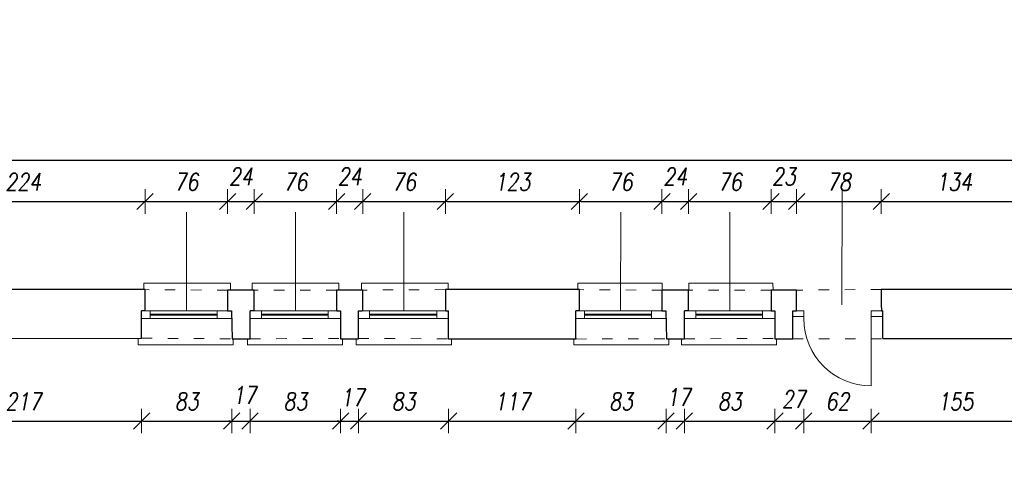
# Model space of a CAD drawing. Header units: millimetres. Extents: x -60479 to 14193, y -32440 to 949.
# Tile 46 of 68: x -28816 to -19767, y -18257 to -14173. Entities that reach past the tile are written whole.
import ezdxf

# ---------------------------------------------------------------- set-up
doc = ezdxf.new("R2010")
doc.units = ezdxf.units.MM
doc.header["$LTSCALE"] = 8
doc.linetypes.add('ACAD_ISO03W100', pattern=[30, 12, -18])
doc.layers.get('Defpoints').update_dxf_attribs({"lineweight": 0})
for name, color, linetype, lineweight in [('A_DIMEN', 7, 'Continuous', 0), ('instalacje', 6, 'Continuous', 0), ('parter_dzwi i okna', 3, 'Continuous', 0), ('parter_parapet', 6, 'Continuous', 0), ('parter_podciąg', 2, 'ACAD_ISO03W100', 0), ('parter_rzut', 7, 'Continuous', 30), ('wymiarowanie', 4, 'Continuous', 0)]:
    doc.layers.add(name, color=color, linetype=linetype, lineweight=lineweight)
doc.styles.add('ROMANS1', font='romans.shx', dxfattribs={"width": 0.8, "oblique": 10})
doc.dimstyles.new('NARCH100', dxfattribs={"dimscale": 100, "dimtxt": 1.6, "dimasz": 0.15, "dimexe": 0, "dimexo": 0, "dimgap": 1, "dimtad": 1, "dimdec": 0, "dimlfac": 0.1, "dimrnd": 1, "dimdsep": 46, "dimtxsty": 'ROMANS1', "dimblk": 'wym', "dimcen": -1.5, "dimse1": 1, "dimse2": 1, "dimclrd": 4, "dimclre": 4, "dimclrt": 3, "dimadec": 0, "dimazin": 0, "dimtfac": 0.04, "dimtdec": 0, "dimtmove": 2, "dimatfit": 3, "dimldrblk": 'wym', "dimfxl": 0, "dimtolj": 1, "dimarcsym": 0})

# ---------------------------------------------------------------- blocks, each defined once
blk = doc.blocks.new('wym')
at = {"layer": 'A_DIMEN', "color": 4, "ltscale": 100}
for p, q in [((0, -7.5), (0, 7.5)), ((-5, -5), (5, 5)), ((-5, 0), (5, 0))]:
    blk.add_line(p, q, dxfattribs=at)
blk = doc.blocks.new('*D195')
at = {"layer": 'Defpoints', "color": 0, "transparency": 16777216}
for p in [(-27662.8, -15842.6), (-29904.4, -16652.3, -16689.2), (-27662.8, -16652.3, -16689.2)]:
    blk.add_point(p, dxfattribs=at)
at = {"layer": 'instalacje', "color": 4, "lineweight": -2, "transparency": 16777216}
blk.add_line((-29889.4, -15842.6), (-27677.8, -15842.6), dxfattribs=at)
at = {"layer": 'instalacje', "color": 4, "lineweight": -2, "transparency": 16777216, "xscale": 15, "yscale": 15, "zscale": 15, "rotation": 179.9999999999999}
blk.add_blockref('wym', (-29904.4, -15842.6), dxfattribs=at)
at = {"layer": 'instalacje', "color": 4, "lineweight": -2, "transparency": 16777216, "xscale": 15, "yscale": 15, "zscale": 15}
blk.add_blockref('wym', (-27662.8, -15842.6), dxfattribs=at)
at = {"layer": 'instalacje', "color": 3, "transparency": 16777216, "insert": (-28783.6, -15662.6), "char_height": 160, "attachment_point": 5, "style": 'ROMANS1'}
blk.add_mtext('\\A1;224', dxfattribs=at)
blk = doc.blocks.new('*D196')
at = {"layer": 'Defpoints', "color": 0, "transparency": 16777216}
for p in [(-26905.3, -15842.6), (-27662.8, -16652.3, -16689.2), (-26905.3, -16657.3, -16689.2)]:
    blk.add_point(p, dxfattribs=at)
at = {"layer": 'instalacje', "color": 4, "lineweight": -2, "transparency": 16777216}
blk.add_line((-27647.8, -15842.6), (-26920.3, -15842.6), dxfattribs=at)
at = {"layer": 'instalacje', "color": 4, "lineweight": -2, "transparency": 16777216, "xscale": 15, "yscale": 15, "zscale": 15, "rotation": 179.9999999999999}
blk.add_blockref('wym', (-27662.8, -15842.6), dxfattribs=at)
at = {"layer": 'instalacje', "color": 4, "lineweight": -2, "transparency": 16777216, "xscale": 15, "yscale": 15, "zscale": 15}
blk.add_blockref('wym', (-26905.3, -15842.6), dxfattribs=at)
at = {"layer": 'instalacje', "color": 3, "transparency": 16777216, "insert": (-27284, -15662.6), "char_height": 160, "attachment_point": 5, "style": 'ROMANS1'}
blk.add_mtext('\\A1;76', dxfattribs=at)
blk = doc.blocks.new('*D197')
at = {"layer": 'Defpoints', "color": 0, "transparency": 16777216}
for p in [(-26660.4, -15842.6), (-26905.3, -16657.3, -16689.2), (-26660.4, -16656.5, -16689.2)]:
    blk.add_point(p, dxfattribs=at)
at = {"layer": 'instalacje', "color": 4, "lineweight": -2, "transparency": 16777216}
blk.add_line((-26890.3, -15842.6), (-26675.4, -15842.6), dxfattribs=at)
at = {"layer": 'instalacje', "color": 4, "lineweight": -2, "transparency": 16777216, "xscale": 15, "yscale": 15, "zscale": 15, "rotation": 179.9999999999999}
blk.add_blockref('wym', (-26905.3, -15842.6), dxfattribs=at)
at = {"layer": 'instalacje', "color": 4, "lineweight": -2, "transparency": 16777216, "xscale": 15, "yscale": 15, "zscale": 15}
blk.add_blockref('wym', (-26660.4, -15842.6), dxfattribs=at)
at = {"layer": 'instalacje', "color": 3, "transparency": 16777216, "insert": (-26782.8, -15612.6), "char_height": 160, "attachment_point": 5, "style": 'ROMANS1'}
blk.add_mtext('\\A1;24', dxfattribs=at)
blk = doc.blocks.new('*D198')
at = {"layer": 'Defpoints', "color": 0, "transparency": 16777216}
for p in [(-25902.9, -15842.6), (-26660.4, -16656.5, -16689.2), (-25902.9, -16656.9, -16689.2)]:
    blk.add_point(p, dxfattribs=at)
at = {"layer": 'instalacje', "color": 4, "lineweight": -2, "transparency": 16777216}
blk.add_line((-26645.4, -15842.6), (-25917.9, -15842.6), dxfattribs=at)
at = {"layer": 'instalacje', "color": 4, "lineweight": -2, "transparency": 16777216, "xscale": 15, "yscale": 15, "zscale": 15, "rotation": 179.9999999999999}
blk.add_blockref('wym', (-26660.4, -15842.6), dxfattribs=at)
at = {"layer": 'instalacje', "color": 4, "lineweight": -2, "transparency": 16777216, "xscale": 15, "yscale": 15, "zscale": 15}
blk.add_blockref('wym', (-25902.9, -15842.6), dxfattribs=at)
at = {"layer": 'instalacje', "color": 3, "transparency": 16777216, "insert": (-26281.6, -15662.6), "char_height": 160, "attachment_point": 5, "style": 'ROMANS1'}
blk.add_mtext('\\A1;76', dxfattribs=at)
blk = doc.blocks.new('*D199')
at = {"layer": 'Defpoints', "color": 0, "transparency": 16777216}
for p in [(-25662.4, -15842.6), (-25902.9, -16656.9, -16689.2), (-25662.4, -16656.5, -16689.2)]:
    blk.add_point(p, dxfattribs=at)
at = {"layer": 'instalacje', "color": 4, "lineweight": -2, "transparency": 16777216}
blk.add_line((-25887.9, -15842.6), (-25677.4, -15842.6), dxfattribs=at)
at = {"layer": 'instalacje', "color": 4, "lineweight": -2, "transparency": 16777216, "xscale": 15, "yscale": 15, "zscale": 15, "rotation": 179.9999999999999}
blk.add_blockref('wym', (-25902.9, -15842.6), dxfattribs=at)
at = {"layer": 'instalacje', "color": 4, "lineweight": -2, "transparency": 16777216, "xscale": 15, "yscale": 15, "zscale": 15}
blk.add_blockref('wym', (-25662.4, -15842.6), dxfattribs=at)
at = {"layer": 'instalacje', "color": 3, "transparency": 16777216, "insert": (-25782.6, -15612.6), "char_height": 160, "attachment_point": 5, "style": 'ROMANS1'}
blk.add_mtext('\\A1;24', dxfattribs=at)
blk = doc.blocks.new('*D200')
at = {"layer": 'Defpoints', "color": 0, "transparency": 16777216}
for p in [(-24903.2, -15842.6), (-25662.4, -16656.5, -16689.2), (-24903.2, -16655.4, -16689.2)]:
    blk.add_point(p, dxfattribs=at)
at = {"layer": 'instalacje', "color": 4, "lineweight": -2, "transparency": 16777216}
blk.add_line((-25647.4, -15842.6), (-24918.2, -15842.6), dxfattribs=at)
at = {"layer": 'instalacje', "color": 4, "lineweight": -2, "transparency": 16777216, "xscale": 15, "yscale": 15, "zscale": 15, "rotation": 179.9999999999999}
blk.add_blockref('wym', (-25662.4, -15842.6), dxfattribs=at)
at = {"layer": 'instalacje', "color": 4, "lineweight": -2, "transparency": 16777216, "xscale": 15, "yscale": 15, "zscale": 15}
blk.add_blockref('wym', (-24903.2, -15842.6), dxfattribs=at)
at = {"layer": 'instalacje', "color": 3, "transparency": 16777216, "insert": (-25282.8, -15662.6), "char_height": 160, "attachment_point": 5, "style": 'ROMANS1'}
blk.add_mtext('\\A1;76', dxfattribs=at)
blk = doc.blocks.new('*D201')
at = {"layer": 'Defpoints', "color": 0, "transparency": 16777216}
for p in [(-23671.1, -15842.6), (-24903.2, -16655.4, -16689.2), (-23671.1, -16652.3, -16689.2)]:
    blk.add_point(p, dxfattribs=at)
at = {"layer": 'instalacje', "color": 4, "lineweight": -2, "transparency": 16777216}
blk.add_line((-24888.2, -15842.6), (-23686.1, -15842.6), dxfattribs=at)
at = {"layer": 'instalacje', "color": 4, "lineweight": -2, "transparency": 16777216, "xscale": 15, "yscale": 15, "zscale": 15, "rotation": 179.9999999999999}
blk.add_blockref('wym', (-24903.2, -15842.6), dxfattribs=at)
at = {"layer": 'instalacje', "color": 4, "lineweight": -2, "transparency": 16777216, "xscale": 15, "yscale": 15, "zscale": 15}
blk.add_blockref('wym', (-23671.1, -15842.6), dxfattribs=at)
at = {"layer": 'instalacje', "color": 3, "transparency": 16777216, "insert": (-24287.2, -15662.6), "char_height": 160, "attachment_point": 5, "style": 'ROMANS1'}
blk.add_mtext('\\A1;123', dxfattribs=at)
blk = doc.blocks.new('*D202')
at = {"layer": 'Defpoints', "color": 0, "transparency": 16777216}
for p in [(-22913.6, -15842.6), (-23671.1, -16652.3, -16689.2), (-22913.6, -16657.3, -16689.2)]:
    blk.add_point(p, dxfattribs=at)
at = {"layer": 'instalacje', "color": 4, "lineweight": -2, "transparency": 16777216}
blk.add_line((-23656.1, -15842.6), (-22928.6, -15842.6), dxfattribs=at)
at = {"layer": 'instalacje', "color": 4, "lineweight": -2, "transparency": 16777216, "xscale": 15, "yscale": 15, "zscale": 15, "rotation": 179.9999999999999}
blk.add_blockref('wym', (-23671.1, -15842.6), dxfattribs=at)
at = {"layer": 'instalacje', "color": 4, "lineweight": -2, "transparency": 16777216, "xscale": 15, "yscale": 15, "zscale": 15}
blk.add_blockref('wym', (-22913.6, -15842.6), dxfattribs=at)
at = {"layer": 'instalacje', "color": 3, "transparency": 16777216, "insert": (-23292.4, -15662.6), "char_height": 160, "attachment_point": 5, "style": 'ROMANS1'}
blk.add_mtext('\\A1;76', dxfattribs=at)
blk = doc.blocks.new('*D203')
at = {"layer": 'Defpoints', "color": 0, "transparency": 16777216}
for p in [(-22668.7, -15842.6), (-22913.6, -16657.3, -16689.2), (-22668.7, -16656.5, -16689.2)]:
    blk.add_point(p, dxfattribs=at)
at = {"layer": 'instalacje', "color": 4, "lineweight": -2, "transparency": 16777216}
blk.add_line((-22898.6, -15842.6), (-22683.7, -15842.6), dxfattribs=at)
at = {"layer": 'instalacje', "color": 4, "lineweight": -2, "transparency": 16777216, "xscale": 15, "yscale": 15, "zscale": 15, "rotation": 179.9999999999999}
blk.add_blockref('wym', (-22913.6, -15842.6), dxfattribs=at)
at = {"layer": 'instalacje', "color": 4, "lineweight": -2, "transparency": 16777216, "xscale": 15, "yscale": 15, "zscale": 15}
blk.add_blockref('wym', (-22668.7, -15842.6), dxfattribs=at)
at = {"layer": 'instalacje', "color": 3, "transparency": 16777216, "insert": (-22791.2, -15612.6), "char_height": 160, "attachment_point": 5, "style": 'ROMANS1'}
blk.add_mtext('\\A1;24', dxfattribs=at)
blk = doc.blocks.new('*D204')
at = {"layer": 'Defpoints', "color": 0, "transparency": 16777216}
for p in [(-21909.7, -15842.6), (-22668.7, -16656.5, -16689.2), (-21909.7, -16656.9, -16689.2)]:
    blk.add_point(p, dxfattribs=at)
at = {"layer": 'instalacje', "color": 4, "lineweight": -2, "transparency": 16777216}
blk.add_line((-22653.7, -15842.6), (-21924.7, -15842.6), dxfattribs=at)
at = {"layer": 'instalacje', "color": 4, "lineweight": -2, "transparency": 16777216, "xscale": 15, "yscale": 15, "zscale": 15, "rotation": 179.9999999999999}
blk.add_blockref('wym', (-22668.7, -15842.6), dxfattribs=at)
at = {"layer": 'instalacje', "color": 4, "lineweight": -2, "transparency": 16777216, "xscale": 15, "yscale": 15, "zscale": 15}
blk.add_blockref('wym', (-21909.7, -15842.6), dxfattribs=at)
at = {"layer": 'instalacje', "color": 3, "transparency": 16777216, "insert": (-22289.2, -15662.6), "char_height": 160, "attachment_point": 5, "style": 'ROMANS1'}
blk.add_mtext('\\A1;76', dxfattribs=at)
blk = doc.blocks.new('*D205')
at = {"layer": 'Defpoints', "color": 0, "transparency": 16777216}
for p in [(-21675.2, -15842.6), (-21909.7, -16656.9, -16689.2), (-21675.2, -16656.5, -16689.2)]:
    blk.add_point(p, dxfattribs=at)
at = {"layer": 'instalacje', "color": 4, "lineweight": -2, "transparency": 16777216}
blk.add_line((-21894.7, -15842.6), (-21690.2, -15842.6), dxfattribs=at)
at = {"layer": 'instalacje', "color": 4, "lineweight": -2, "transparency": 16777216, "xscale": 15, "yscale": 15, "zscale": 15, "rotation": 179.9999999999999}
blk.add_blockref('wym', (-21909.7, -15842.6), dxfattribs=at)
at = {"layer": 'instalacje', "color": 4, "lineweight": -2, "transparency": 16777216, "xscale": 15, "yscale": 15, "zscale": 15}
blk.add_blockref('wym', (-21675.2, -15842.6), dxfattribs=at)
at = {"layer": 'instalacje', "color": 3, "transparency": 16777216, "insert": (-21792.4, -15612.6), "char_height": 160, "attachment_point": 5, "style": 'ROMANS1'}
blk.add_mtext('\\A1;23', dxfattribs=at)
blk = doc.blocks.new('*D206')
at = {"layer": 'Defpoints', "color": 0, "transparency": 16777216}
for p in [(-20897.4, -15842.6), (-21675.2, -16656.5, -16689.2), (-20897.4, -16650.6)]:
    blk.add_point(p, dxfattribs=at)
at = {"layer": 'instalacje', "color": 4, "lineweight": -2, "transparency": 16777216}
blk.add_line((-21660.2, -15842.6), (-20912.4, -15842.6), dxfattribs=at)
at = {"layer": 'instalacje', "color": 4, "lineweight": -2, "transparency": 16777216, "xscale": 15, "yscale": 15, "zscale": 15, "rotation": 179.9999999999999}
blk.add_blockref('wym', (-21675.2, -15842.6), dxfattribs=at)
at = {"layer": 'instalacje', "color": 4, "lineweight": -2, "transparency": 16777216, "xscale": 15, "yscale": 15, "zscale": 15}
blk.add_blockref('wym', (-20897.4, -15842.6), dxfattribs=at)
at = {"layer": 'instalacje', "color": 3, "transparency": 16777216, "insert": (-21286.3, -15662.6), "char_height": 160, "attachment_point": 5, "style": 'ROMANS1'}
blk.add_mtext('\\A1;78', dxfattribs=at)
blk = doc.blocks.new('*D207')
at = {"layer": 'Defpoints', "color": 0, "transparency": 16777216}
for p in [(-19557.6, -15842.6), (-20897.4, -16650.6), (-19557.6, -16650.6)]:
    blk.add_point(p, dxfattribs=at)
at = {"layer": 'instalacje', "color": 4, "lineweight": -2, "transparency": 16777216}
blk.add_line((-20882.4, -15842.6), (-19572.6, -15842.6), dxfattribs=at)
at = {"layer": 'instalacje', "color": 4, "lineweight": -2, "transparency": 16777216, "xscale": 15, "yscale": 15, "zscale": 15, "rotation": 179.9999999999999}
blk.add_blockref('wym', (-20897.4, -15842.6), dxfattribs=at)
at = {"layer": 'instalacje', "color": 4, "lineweight": -2, "transparency": 16777216, "xscale": 15, "yscale": 15, "zscale": 15}
blk.add_blockref('wym', (-19557.6, -15842.6), dxfattribs=at)
at = {"layer": 'instalacje', "color": 3, "transparency": 16777216, "insert": (-20227.5, -15662.6), "char_height": 160, "attachment_point": 5, "style": 'ROMANS1'}
blk.add_mtext('\\A1;134', dxfattribs=at)
blk = doc.blocks.new('*D210')
at = {"layer": 'Defpoints', "color": 0, "transparency": 16777216}
for p in [(-19557.6, -15462.9), (-40495.7, -16629.5), (-19557.6, -16650.6)]:
    blk.add_point(p, dxfattribs=at)
at = {"layer": 'instalacje', "color": 4, "lineweight": -2, "transparency": 16777216}
blk.add_line((-40480.7, -15462.9), (-19572.6, -15462.9), dxfattribs=at)
at = {"layer": 'instalacje', "color": 4, "lineweight": -2, "transparency": 16777216, "xscale": 15, "yscale": 15, "zscale": 15, "rotation": 179.9999999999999}
blk.add_blockref('wym', (-40495.7, -15462.9), dxfattribs=at)
at = {"layer": 'instalacje', "color": 4, "lineweight": -2, "transparency": 16777216, "xscale": 15, "yscale": 15, "zscale": 15}
blk.add_blockref('wym', (-19557.6, -15462.9), dxfattribs=at)
at = {"layer": 'instalacje', "color": 3, "transparency": 16777216, "insert": (-30026.7, -15282.9), "char_height": 160, "attachment_point": 5, "style": 'ROMANS1'}
blk.add_mtext('\\A1;2094', dxfattribs=at)
blk = doc.blocks.new('*D373')
at = {"layer": 'Defpoints', "color": 0, "transparency": 16777216}
for p in [(-29867.5, -16917.4, -16689.2), (-27695.4, -16917.5, -16689.2), (-27695.4, -17859.4)]:
    blk.add_point(p, dxfattribs=at)
at = {"layer": 'instalacje', "color": 4, "lineweight": -2, "transparency": 16777216}
blk.add_line((-29852.5, -17859.4), (-27710.4, -17859.4), dxfattribs=at)
at = {"layer": 'instalacje', "color": 4, "lineweight": -2, "transparency": 16777216, "xscale": 15, "yscale": 15, "zscale": 15, "rotation": 179.9999999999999}
blk.add_blockref('wym', (-29867.5, -17859.4), dxfattribs=at)
at = {"layer": 'instalacje', "color": 4, "lineweight": -2, "transparency": 16777216, "xscale": 15, "yscale": 15, "zscale": 15}
blk.add_blockref('wym', (-27695.4, -17859.4), dxfattribs=at)
at = {"layer": 'instalacje', "color": 3, "transparency": 16777216, "insert": (-28781.5, -17679.4), "char_height": 160, "attachment_point": 5, "style": 'ROMANS1'}
blk.add_mtext('\\A1;217', dxfattribs=at)
blk = doc.blocks.new('*D374')
at = {"layer": 'Defpoints', "color": 0, "transparency": 16777216}
for p in [(-27695.4, -16917.5, -16689.2), (-26866.8, -16917.4, -16689.2), (-26866.8, -17859.4)]:
    blk.add_point(p, dxfattribs=at)
at = {"layer": 'instalacje', "color": 4, "lineweight": -2, "transparency": 16777216}
blk.add_line((-27680.4, -17859.4), (-26881.8, -17859.4), dxfattribs=at)
at = {"layer": 'instalacje', "color": 4, "lineweight": -2, "transparency": 16777216, "xscale": 15, "yscale": 15, "zscale": 15, "rotation": 179.9999999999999}
blk.add_blockref('wym', (-27695.4, -17859.4), dxfattribs=at)
at = {"layer": 'instalacje', "color": 4, "lineweight": -2, "transparency": 16777216, "xscale": 15, "yscale": 15, "zscale": 15}
blk.add_blockref('wym', (-26866.8, -17859.4), dxfattribs=at)
at = {"layer": 'instalacje', "color": 3, "transparency": 16777216, "insert": (-27281.1, -17679.4), "char_height": 160, "attachment_point": 5, "style": 'ROMANS1'}
blk.add_mtext('\\A1;83', dxfattribs=at)
blk = doc.blocks.new('*D375')
at = {"layer": 'Defpoints', "color": 0, "transparency": 16777216}
for p in [(-26866.8, -16917.4, -16689.2), (-26697.5, -16917.5, -16689.2), (-26697.5, -17859.4)]:
    blk.add_point(p, dxfattribs=at)
at = {"layer": 'instalacje', "color": 4, "lineweight": -2, "transparency": 16777216}
for p, q in [((-26881.8, -17859.4), (-26896.8, -17859.4)), ((-26866.8, -17859.4), (-26697.5, -17859.4)), ((-26682.5, -17859.4), (-26667.5, -17859.4))]:
    blk.add_line(p, q, dxfattribs=at)
at = {"layer": 'instalacje', "color": 4, "lineweight": -2, "transparency": 16777216, "xscale": 15, "yscale": 15, "zscale": 15}
for p, rotation in [((-26866.8, -17859.4), 359.9999999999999), ((-26697.5, -17859.4), 179.9999999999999)]:
    blk.add_blockref('wym', p, dxfattribs=dict(at, rotation=rotation))
at = {"layer": 'instalacje', "color": 3, "transparency": 16777216, "insert": (-26750.4, -17621.5), "char_height": 160, "attachment_point": 5, "style": 'ROMANS1'}
blk.add_mtext('\\A1;17', dxfattribs=at)
blk = doc.blocks.new('*D376')
at = {"layer": 'Defpoints', "color": 0, "transparency": 16777216}
for p in [(-26697.5, -16917.5, -16689.2), (-25866.9, -16917.4, -16689.2), (-25866.9, -17859.4)]:
    blk.add_point(p, dxfattribs=at)
at = {"layer": 'instalacje', "color": 4, "lineweight": -2, "transparency": 16777216}
blk.add_line((-26682.5, -17859.4), (-25881.9, -17859.4), dxfattribs=at)
at = {"layer": 'instalacje', "color": 4, "lineweight": -2, "transparency": 16777216, "xscale": 15, "yscale": 15, "zscale": 15, "rotation": 179.9999999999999}
blk.add_blockref('wym', (-26697.5, -17859.4), dxfattribs=at)
at = {"layer": 'instalacje', "color": 4, "lineweight": -2, "transparency": 16777216, "xscale": 15, "yscale": 15, "zscale": 15}
blk.add_blockref('wym', (-25866.9, -17859.4), dxfattribs=at)
at = {"layer": 'instalacje', "color": 3, "transparency": 16777216, "insert": (-26282.2, -17679.4), "char_height": 160, "attachment_point": 5, "style": 'ROMANS1'}
blk.add_mtext('\\A1;83', dxfattribs=at)
blk = doc.blocks.new('*D377')
at = {"layer": 'Defpoints', "color": 0, "transparency": 16777216}
for p in [(-25866.9, -16917.4, -16689.2), (-25701.8, -16917.5, -16689.2), (-25701.8, -17859.4)]:
    blk.add_point(p, dxfattribs=at)
at = {"layer": 'instalacje', "color": 4, "lineweight": -2, "transparency": 16777216}
for p, q in [((-25881.9, -17859.4), (-25896.9, -17859.4)), ((-25866.9, -17859.4), (-25701.8, -17859.4)), ((-25686.8, -17859.4), (-25671.8, -17859.4))]:
    blk.add_line(p, q, dxfattribs=at)
at = {"layer": 'instalacje', "color": 4, "lineweight": -2, "transparency": 16777216, "xscale": 15, "yscale": 15, "zscale": 15}
for p, rotation in [((-25866.9, -17859.4), 359.9999999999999), ((-25701.8, -17859.4), 179.9999999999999)]:
    blk.add_blockref('wym', p, dxfattribs=dict(at, rotation=rotation))
at = {"layer": 'instalacje', "color": 3, "transparency": 16777216, "insert": (-25756.2, -17642.6), "char_height": 160, "attachment_point": 5, "style": 'ROMANS1'}
blk.add_mtext('\\A1;17', dxfattribs=at)
blk = doc.blocks.new('*D378')
at = {"layer": 'Defpoints', "color": 0, "transparency": 16777216}
for p in [(-25701.8, -16917.5, -16689.2), (-24873.3, -16917.4, -16689.2), (-24873.3, -17859.4)]:
    blk.add_point(p, dxfattribs=at)
at = {"layer": 'instalacje', "color": 4, "lineweight": -2, "transparency": 16777216}
blk.add_line((-25686.8, -17859.4), (-24888.3, -17859.4), dxfattribs=at)
at = {"layer": 'instalacje', "color": 4, "lineweight": -2, "transparency": 16777216, "xscale": 15, "yscale": 15, "zscale": 15, "rotation": 179.9999999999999}
blk.add_blockref('wym', (-25701.8, -17859.4), dxfattribs=at)
at = {"layer": 'instalacje', "color": 4, "lineweight": -2, "transparency": 16777216, "xscale": 15, "yscale": 15, "zscale": 15}
blk.add_blockref('wym', (-24873.3, -17859.4), dxfattribs=at)
at = {"layer": 'instalacje', "color": 3, "transparency": 16777216, "insert": (-25287.6, -17679.4), "char_height": 160, "attachment_point": 5, "style": 'ROMANS1'}
blk.add_mtext('\\A1;83', dxfattribs=at)
blk = doc.blocks.new('*D379')
at = {"layer": 'Defpoints', "color": 0, "transparency": 16777216}
for p in [(-24873.3, -16917.4, -16689.2), (-23703.7, -16917.5, -16689.2), (-23703.7, -17859.4)]:
    blk.add_point(p, dxfattribs=at)
at = {"layer": 'instalacje', "color": 4, "lineweight": -2, "transparency": 16777216}
blk.add_line((-24858.3, -17859.4), (-23718.7, -17859.4), dxfattribs=at)
at = {"layer": 'instalacje', "color": 4, "lineweight": -2, "transparency": 16777216, "xscale": 15, "yscale": 15, "zscale": 15, "rotation": 179.9999999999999}
blk.add_blockref('wym', (-24873.3, -17859.4), dxfattribs=at)
at = {"layer": 'instalacje', "color": 4, "lineweight": -2, "transparency": 16777216, "xscale": 15, "yscale": 15, "zscale": 15}
blk.add_blockref('wym', (-23703.7, -17859.4), dxfattribs=at)
at = {"layer": 'instalacje', "color": 3, "transparency": 16777216, "insert": (-24288.5, -17679.4), "char_height": 160, "attachment_point": 5, "style": 'ROMANS1'}
blk.add_mtext('\\A1;117', dxfattribs=at)
blk = doc.blocks.new('*D380')
at = {"layer": 'Defpoints', "color": 0, "transparency": 16777216}
for p in [(-23703.7, -16917.5, -16689.2), (-22875.1, -16917.4, -16689.2), (-22875.1, -17859.4)]:
    blk.add_point(p, dxfattribs=at)
at = {"layer": 'instalacje', "color": 4, "lineweight": -2, "transparency": 16777216}
blk.add_line((-23688.7, -17859.4), (-22890.1, -17859.4), dxfattribs=at)
at = {"layer": 'instalacje', "color": 4, "lineweight": -2, "transparency": 16777216, "xscale": 15, "yscale": 15, "zscale": 15, "rotation": 179.9999999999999}
blk.add_blockref('wym', (-23703.7, -17859.4), dxfattribs=at)
at = {"layer": 'instalacje', "color": 4, "lineweight": -2, "transparency": 16777216, "xscale": 15, "yscale": 15, "zscale": 15}
blk.add_blockref('wym', (-22875.1, -17859.4), dxfattribs=at)
at = {"layer": 'instalacje', "color": 3, "transparency": 16777216, "insert": (-23289.4, -17679.4), "char_height": 160, "attachment_point": 5, "style": 'ROMANS1'}
blk.add_mtext('\\A1;83', dxfattribs=at)
blk = doc.blocks.new('*D381')
at = {"layer": 'Defpoints', "color": 0, "transparency": 16777216}
for p in [(-22875.1, -16917.4, -16689.2), (-22705.8, -16917.5, -16689.2), (-22705.8, -17859.4)]:
    blk.add_point(p, dxfattribs=at)
at = {"layer": 'instalacje', "color": 4, "lineweight": -2, "transparency": 16777216}
for p, q in [((-22890.1, -17859.4), (-22905.1, -17859.4)), ((-22875.1, -17859.4), (-22705.8, -17859.4)), ((-22690.8, -17859.4), (-22675.8, -17859.4))]:
    blk.add_line(p, q, dxfattribs=at)
at = {"layer": 'instalacje', "color": 4, "lineweight": -2, "transparency": 16777216, "xscale": 15, "yscale": 15, "zscale": 15}
for p, rotation in [((-22875.1, -17859.4), 359.9999999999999), ((-22705.8, -17859.4), 179.9999999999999)]:
    blk.add_blockref('wym', p, dxfattribs=dict(at, rotation=rotation))
at = {"layer": 'instalacje', "color": 3, "transparency": 16777216, "insert": (-22760.7, -17640.7), "char_height": 160, "attachment_point": 5, "style": 'ROMANS1'}
blk.add_mtext('\\A1;17', dxfattribs=at)
blk = doc.blocks.new('*D382')
at = {"layer": 'Defpoints', "color": 0, "transparency": 16777216}
for p in [(-22705.8, -16917.5, -16689.2), (-21875.2, -16917.4, -16689.2), (-21875.2, -17859.4)]:
    blk.add_point(p, dxfattribs=at)
at = {"layer": 'instalacje', "color": 4, "lineweight": -2, "transparency": 16777216}
blk.add_line((-22690.8, -17859.4), (-21890.2, -17859.4), dxfattribs=at)
at = {"layer": 'instalacje', "color": 4, "lineweight": -2, "transparency": 16777216, "xscale": 15, "yscale": 15, "zscale": 15, "rotation": 179.9999999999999}
blk.add_blockref('wym', (-22705.8, -17859.4), dxfattribs=at)
at = {"layer": 'instalacje', "color": 4, "lineweight": -2, "transparency": 16777216, "xscale": 15, "yscale": 15, "zscale": 15}
blk.add_blockref('wym', (-21875.2, -17859.4), dxfattribs=at)
at = {"layer": 'instalacje', "color": 3, "transparency": 16777216, "insert": (-22290.5, -17679.4), "char_height": 160, "attachment_point": 5, "style": 'ROMANS1'}
blk.add_mtext('\\A1;83', dxfattribs=at)
blk = doc.blocks.new('*D383')
at = {"layer": 'Defpoints', "color": 0, "transparency": 16777216}
for p in [(-21875.2, -16917.4, -16689.2), (-21609.7, -16898.9, -16689.2), (-21609.7, -17859.4)]:
    blk.add_point(p, dxfattribs=at)
at = {"layer": 'instalacje', "color": 4, "lineweight": -2, "transparency": 16777216}
blk.add_line((-21860.2, -17859.4), (-21624.7, -17859.4), dxfattribs=at)
at = {"layer": 'instalacje', "color": 4, "lineweight": -2, "transparency": 16777216, "xscale": 15, "yscale": 15, "zscale": 15, "rotation": 179.9999999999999}
blk.add_blockref('wym', (-21875.2, -17859.4), dxfattribs=at)
at = {"layer": 'instalacje', "color": 4, "lineweight": -2, "transparency": 16777216, "xscale": 15, "yscale": 15, "zscale": 15}
blk.add_blockref('wym', (-21609.7, -17859.4), dxfattribs=at)
at = {"layer": 'instalacje', "color": 3, "transparency": 16777216, "insert": (-21701.7, -17659.3), "char_height": 160, "attachment_point": 5, "style": 'ROMANS1'}
blk.add_mtext('\\A1;27', dxfattribs=at)
blk = doc.blocks.new('*D384')
at = {"layer": 'Defpoints', "color": 0, "transparency": 16777216}
for p in [(-21609.7, -16898.9, -16689.2), (-20990.3, -16898.9, -16689.2), (-20990.3, -17859.4)]:
    blk.add_point(p, dxfattribs=at)
at = {"layer": 'instalacje', "color": 4, "lineweight": -2, "transparency": 16777216}
blk.add_line((-21594.7, -17859.4), (-21005.3, -17859.4), dxfattribs=at)
at = {"layer": 'instalacje', "color": 4, "lineweight": -2, "transparency": 16777216, "xscale": 15, "yscale": 15, "zscale": 15, "rotation": 179.9999999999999}
blk.add_blockref('wym', (-21609.7, -17859.4), dxfattribs=at)
at = {"layer": 'instalacje', "color": 4, "lineweight": -2, "transparency": 16777216, "xscale": 15, "yscale": 15, "zscale": 15}
blk.add_blockref('wym', (-20990.3, -17859.4), dxfattribs=at)
at = {"layer": 'instalacje', "color": 3, "transparency": 16777216, "insert": (-21300, -17679.4), "char_height": 160, "attachment_point": 5, "style": 'ROMANS1'}
blk.add_mtext('\\A1;62', dxfattribs=at)
blk = doc.blocks.new('*D385')
at = {"layer": 'Defpoints', "color": 0, "transparency": 16777216}
for p in [(-20990.3, -16898.9, -16689.2), (-19439.6, -17101.3, -16689.2), (-19439.6, -17859.4)]:
    blk.add_point(p, dxfattribs=at)
at = {"layer": 'instalacje', "color": 4, "lineweight": -2, "transparency": 16777216}
blk.add_line((-20975.3, -17859.4), (-19454.6, -17859.4), dxfattribs=at)
at = {"layer": 'instalacje', "color": 4, "lineweight": -2, "transparency": 16777216, "xscale": 15, "yscale": 15, "zscale": 15, "rotation": 179.9999999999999}
blk.add_blockref('wym', (-20990.3, -17859.4), dxfattribs=at)
at = {"layer": 'instalacje', "color": 4, "lineweight": -2, "transparency": 16777216, "xscale": 15, "yscale": 15, "zscale": 15}
blk.add_blockref('wym', (-19439.6, -17859.4), dxfattribs=at)
at = {"layer": 'instalacje', "color": 3, "transparency": 16777216, "insert": (-20214.9, -17679.4), "char_height": 160, "attachment_point": 5, "style": 'ROMANS1'}
blk.add_mtext('\\A1;155', dxfattribs=at)

msp = doc.modelspace()

# ---------------------------------------------------------------- linework, layer by layer
at = {"layer": 'parter_dzwi i okna'}
for points, elevation in [([(-26866.2, -16917.4), (-27695.4, -16917.5)], -16689.2), ([(-26905.3, -16847.5), (-27662.8, -16847.5)], -16689.2), ([(-27617.5, -16847.5), (-27617.5, -16917.5)], -16689.2), ([(-27002, -16878.2), (-27617.5, -16878.2)], -16689.2), ([(-27002, -16887.8), (-27617.5, -16887.8)], -16689.2), ([(-27002, -16847.5), (-27002, -16917.4)], -16689.2), ([(-25866.8, -16917.4), (-26697.5, -16917.5)], -16689.2), ([(-25901.4, -16847.5), (-26660.4, -16847.5)], -16689.2), ([(-26593.8, -16848.6), (-26593.8, -16917.5)], -16689.2), ([(-25979.8, -16878.2), (-26593.8, -16878.2)], -16689.2), ([(-25979.8, -16887.8), (-26593.8, -16887.8)], -16689.2), ([(-25979.8, -16847.9), (-25979.8, -16917.8)], -16689.2), ([(-24873.3, -16917.4), (-25701.8, -16917.5)], -16689.2), ([(-24903.2, -16847.5), (-25666.8, -16847.5)], -16689.2), ([(-25601.4, -16847.5), (-25601.4, -16917.5)], -33378.3), ([(-24982, -16878.2), (-25601.4, -16878.2)], -16689.2), ([(-24982, -16887.8), (-25601.4, -16887.8)], -16689.2), ([(-24982, -16847.5), (-24982, -16917.4)], -16689.2), ([(-22874.5, -16917.4), (-23703.7, -16917.5)], -16689.2), ([(-22913.6, -16847.5), (-23671.1, -16847.5)], -16689.2), ([(-23625.8, -16847.5), (-23625.8, -16917.5)], -16689.2), ([(-23010.3, -16878.2), (-23625.8, -16878.2)], -16689.2), ([(-23010.3, -16887.8), (-23625.8, -16887.8)], -16689.2), ([(-23010.3, -16847.5), (-23010.3, -16917.4)], -16689.2), ([(-21875.1, -16917.4), (-22705.8, -16917.5)], -16689.2), ([(-21909.7, -16847.5), (-22668.7, -16847.5)], -16689.2), ([(-22602.1, -16848.6), (-22602.1, -16917.5)], -16689.2), ([(-21988.1, -16878.2), (-22602.1, -16878.2)], -16689.2), ([(-21988.1, -16887.8), (-22602.1, -16887.8)], -16689.2), ([(-21988.1, -16847.9), (-21988.1, -16917.8)], -16689.2), ([(-21609.7, -16898.9), (-21709.9, -16898.9)], -16689.2), ([(-21609.7, -16847.5), (-21675.2, -16847.5)], -16689.2), ([(-21609.7, -16847.5), (-21609.7, -16917.5)], -33378.3), ([(-20895.3, -16847.5), (-20990.3, -16847.5)], -16689.2), ([(-20990.3, -16847.5), (-20990.3, -16917.4)], -16689.2), ([(-20990.3, -16898.9), (-20881.6, -16898.9)], -16689.2), ([(-20990.3, -16917.4), (-20990.3, -17536.8)], -16689.2)]:
    msp.add_lwpolyline(points, dxfattribs=dict(at, elevation=elevation))
msp.add_arc((-20990.3, -16917.3, -16689.2), 619.5, 180.01446, 270, dxfattribs=at)
at = {"layer": 'parter_parapet', "elevation": -16689.2}
for points in [[(-27674.9, -16652.3), (-27674.9, -16591.7), (-26879.7, -16591.7), (-26879.5, -16657.3)], [(-26678.7, -16656.6), (-26678.7, -16591.7), (-25883.6, -16591.7), (-25883.4, -16656.9)], [(-25673.9, -16656.5), (-25673.9, -16591.7), (-24878.7, -16591.7), (-24878.5, -16652.3)], [(-23685.4, -16652.3), (-23685.4, -16591.7), (-22910.3, -16591.7), (-22910.1, -16657.3)], [(-22667.4, -16656.9), (-22667.4, -16591.7), (-21892.4, -16591.7), (-21892.2, -16656.9)]]:
    msp.add_lwpolyline(points, dxfattribs=at)
at = {"layer": 'parter_parapet'}
for points in [[(-26853.4, -17103.9), (-26853.4, -17160), (-27726.7, -17160), (-27726.7, -17098.9)], [(-21859.1, -17104.8), (-21859.1, -17160), (-22732.5, -17160), (-22732.5, -17102)], [(-25848.9, -17103.7), (-25848.9, -17160), (-26722.2, -17160), (-26722.2, -17103.7)], [(-24848.4, -17104.8), (-24848.4, -17160), (-25721.8, -17160), (-25721.8, -17103.7)], [(-22848.4, -17103.9), (-22848.4, -17160), (-23721.8, -17160), (-23721.8, -17105.8)]]:
    msp.add_lwpolyline(points, dxfattribs=at)
at = {"layer": 'parter_podciąg', "elevation": -16689.2}
for points in [[(-26905.3, -16657.3), (-27662.8, -16652.3)], [(-25902.9, -16656.9), (-26660.4, -16656.9)], [(-24903.2, -16652.3), (-25662.4, -16656.5)], [(-22910.1, -16657.3), (-23671.1, -16652.3)], [(-21909.7, -16656.9), (-22668.7, -16656.9)], [(-27695.4, -17098.8), (-26862.3, -17103.9)], [(-26697.5, -17103.7), (-25866.3, -17101)], [(-25701.8, -17101), (-24873.3, -17103.7)], [(-22705.8, -17103.7), (-21874.6, -17101)], [(-23703.7, -17105.8), (-22870.6, -17103.9)], [(-21710.2, -17103.7), (-20881.6, -17103.7)]]:
    msp.add_lwpolyline(points, dxfattribs=at)
at = {"layer": 'parter_podciąg'}
msp.add_lwpolyline([(-20897.4, -16650.6), (-21675.2, -16656.5)], dxfattribs=at)
at = {"layer": 'parter_rzut'}
for p, q in [((-27662.8, -16847.5, -16689.2), (-27662.8, -16652.3, -16689.2)), ((-23671.1, -16847.5, -16689.2), (-23671.1, -16652.3, -16689.2))]:
    msp.add_line(p, q, dxfattribs=at)
for points in [[(-17038.8, -15907.2), (-17038.8, -16780), (-17919.8, -16780), (-17919.8, -15183.3), (-19557.6, -15183.3), (-19557.6, -16650.6), (-20897.4, -16650.6), (-20897.4, -16813.7)], [(-24903.2, -16652.3), (-24903.2, -16847.5), (-24873.3, -16847.8)], [(-20897.4, -16788.4), (-20895.3, -16847.5), (-20881.6, -16847.8)]]:
    msp.add_lwpolyline(points, dxfattribs=at)
at = {"layer": 'parter_rzut', "elevation": -16689.2}
for points in [[(-20881.6, -17101.3), (-19439.6, -17101.3), (-19439.6, -15303.2), (-18052, -15303.2), (-18052, -17113.8), (-16940.4, -17131.1), (-16940.4, -17190.9), (-16588.6, -17190.9), (-16574.2, -15932)], [(-27662.8, -16652.3), (-29904.4, -16652.3)], [(-26660.4, -16847.5), (-26660.4, -16656.5), (-26905.3, -16657.3), (-26905.3, -16847.5)], [(-25662.4, -16847.9), (-25662.4, -16656.5), (-25902.9, -16656.9), (-25902.9, -16847.5)], [(-23671.1, -16652.3), (-24903.2, -16652.3)], [(-22668.7, -16847.5), (-22668.7, -16656.5), (-22913.6, -16657.3), (-22913.6, -16847.5)], [(-21675.2, -16847.9), (-21675.2, -16656.5), (-21909.7, -16656.9), (-21909.7, -16847.5)], [(-27695.4, -17098.8), (-27695.4, -16847.5)], [(-27662.8, -16847.5), (-27695.4, -16847.5)], [(-26905.3, -16847.5), (-26867.9, -16847.5)], [(-26868.5, -16847.5), (-26862.3, -17103.9), (-26697.5, -17103.7)], [(-26697.5, -17103.7), (-26697.5, -16847.5)], [(-26660.4, -16847.5), (-26697.5, -16847.5)], [(-25901.4, -16847.5), (-25867, -16847.5)], [(-25867.1, -16847.5), (-25866.2, -17103.7), (-25701.8, -17103.7)], [(-25701.8, -16917.5), (-25700.9, -16847.9)], [(-25701.8, -17103.7), (-25701.8, -16917.5)], [(-25700.9, -16847.9), (-25666.8, -16847.9)], [(-24873.3, -17105.8), (-24873.3, -16847.8)], [(-23703.7, -17098.8), (-23703.7, -16847.5)], [(-23671.1, -16847.5), (-23703.7, -16847.5)], [(-22913.6, -16847.5), (-22876.2, -16847.5)], [(-22876.8, -16847.5), (-22870.6, -17103.9), (-22705.8, -17103.7)], [(-22705.8, -17103.7), (-22705.8, -16847.5)], [(-22668.7, -16847.5), (-22705.8, -16847.5)], [(-21909.7, -16847.5), (-21875.3, -16847.5)], [(-21875.4, -16847.5), (-21874.6, -17103.7), (-21710.2, -17103.7)], [(-21710.2, -16917.5), (-21709.3, -16847.9)], [(-21710.2, -17103.7), (-21710.2, -16917.5)], [(-21709.3, -16847.9), (-21675.2, -16847.9)], [(-20881.6, -17101.3), (-20881.6, -16847.8)], [(-29864.9, -17101.3), (-27695.4, -17098.8)], [(-23703.7, -17098.8), (-23703.7, -17105.8), (-24873.3, -17105.8)]]:
    msp.add_lwpolyline(points, dxfattribs=at)
at = {"layer": 'wymiarowanie'}
for points in [[(-21258.6, -16792.3), (-21258.1, -15722.8)], [(-27284, -16847.5), (-27283.5, -15942.1)], [(-26280.9, -16847.5), (-26280.3, -15942.1)], [(-25285, -16847.5), (-25284.5, -15942.1)], [(-23292.4, -16847.5), (-23291.8, -15942.1)], [(-22289.2, -16847.5), (-22288.7, -15942.1)]]:
    msp.add_lwpolyline(points, dxfattribs=at)

# ---------------------------------------------------------------- dimensions: what is measured, and where the dimension line sits
at = {"layer": 'instalacje'}
for base, p1, p2, picture, middle in [((-19557.6, -15462.9), (-40495.7, -16629.5), (-19557.6, -16650.6), '*D210', (-30026.7, -15282.9)), ((-27662.8, -15842.6), (-29904.4, -16652.3, -16689.2), (-27662.8, -16652.3, -16689.2), '*D195', (-28783.6, -15662.6)), ((-26905.3, -15842.6), (-27662.8, -16652.3, -16689.2), (-26905.3, -16657.3, -16689.2), '*D196', (-27284, -15662.6)), ((-26660.4, -15842.6), (-26905.3, -16657.3, -16689.2), (-26660.4, -16656.5, -16689.2), '*D197', (-26782.8, -15612.6)), ((-25902.9, -15842.6), (-26660.4, -16656.5, -16689.2), (-25902.9, -16656.9, -16689.2), '*D198', (-26281.6, -15662.6)), ((-25662.4, -15842.6), (-25902.9, -16656.9, -16689.2), (-25662.4, -16656.5, -16689.2), '*D199', (-25782.6, -15612.6)), ((-24903.2, -15842.6), (-25662.4, -16656.5, -16689.2), (-24903.2, -16655.4, -16689.2), '*D200', (-25282.8, -15662.6)), ((-23671.1, -15842.6), (-24903.2, -16655.4, -16689.2), (-23671.1, -16652.3, -16689.2), '*D201', (-24287.2, -15662.6)), ((-22913.6, -15842.6), (-23671.1, -16652.3, -16689.2), (-22913.6, -16657.3, -16689.2), '*D202', (-23292.4, -15662.6)), ((-22668.7, -15842.6), (-22913.6, -16657.3, -16689.2), (-22668.7, -16656.5, -16689.2), '*D203', (-22791.2, -15612.6)), ((-21909.7, -15842.6), (-22668.7, -16656.5, -16689.2), (-21909.7, -16656.9, -16689.2), '*D204', (-22289.2, -15662.6)), ((-21675.2, -15842.6), (-21909.7, -16656.9, -16689.2), (-21675.2, -16656.5, -16689.2), '*D205', (-21792.4, -15612.6)), ((-20897.4, -15842.6), (-21675.2, -16656.5, -16689.2), (-20897.4, -16650.6), '*D206', (-21286.3, -15662.6)), ((-19557.6, -15842.6), (-20897.4, -16650.6), (-19557.6, -16650.6), '*D207', (-20227.5, -15662.6)), ((-27695.4, -17859.4), (-29867.5, -16917.4, -16689.2), (-27695.4, -16917.5, -16689.2), '*D373', (-28781.5, -17679.4)), ((-26866.8, -17859.4), (-27695.4, -16917.5, -16689.2), (-26866.8, -16917.4, -16689.2), '*D374', (-27281.1, -17679.4)), ((-25866.9, -17859.4), (-26697.5, -16917.5, -16689.2), (-25866.9, -16917.4, -16689.2), '*D376', (-26282.2, -17679.4)), ((-24873.3, -17859.4), (-25701.8, -16917.5, -16689.2), (-24873.3, -16917.4, -16689.2), '*D378', (-25287.6, -17679.4)), ((-23703.7, -17859.4), (-24873.3, -16917.4, -16689.2), (-23703.7, -16917.5, -16689.2), '*D379', (-24288.5, -17679.4)), ((-22875.1, -17859.4), (-23703.7, -16917.5, -16689.2), (-22875.1, -16917.4, -16689.2), '*D380', (-23289.4, -17679.4)), ((-21875.2, -17859.4), (-22705.8, -16917.5, -16689.2), (-21875.2, -16917.4, -16689.2), '*D382', (-22290.5, -17679.4)), ((-20990.3, -17859.4), (-21609.7, -16898.9, -16689.2), (-20990.3, -16898.9, -16689.2), '*D384', (-21300, -17679.4)), ((-19439.6, -17859.4), (-20990.3, -16898.9, -16689.2), (-19439.6, -17101.3, -16689.2), '*D385', (-20214.9, -17679.4))]:
    dim = msp.add_linear_dim(base=base, p1=p1, p2=p2, dimstyle='NARCH100', dxfattribs=at)
    dim.commit()
    dim.dimension.update_dxf_attribs({"geometry": picture, "text_midpoint": middle})
for base, p1, p2, picture, middle in [((-26697.5, -17859.4), (-26866.8, -16917.4, -16689.2), (-26697.5, -16917.5, -16689.2), '*D375', (-26750.4, -17621.5)), ((-25701.8, -17859.4), (-25866.9, -16917.4, -16689.2), (-25701.8, -16917.5, -16689.2), '*D377', (-25756.2, -17642.6)), ((-22705.8, -17859.4), (-22875.1, -16917.4, -16689.2), (-22705.8, -16917.5, -16689.2), '*D381', (-22760.7, -17640.7)), ((-21609.7, -17859.4), (-21875.2, -16917.4, -16689.2), (-21609.7, -16898.9, -16689.2), '*D383', (-21701.7, -17659.3))]:
    dim = msp.add_linear_dim(base=base, p1=p1, p2=p2, dimstyle='NARCH100', dxfattribs=at)
    dim.commit()
    dim.dimension.update_dxf_attribs({"geometry": picture, "text_midpoint": middle, "dimtype": 160})

doc.saveas('drawing.dxf')
